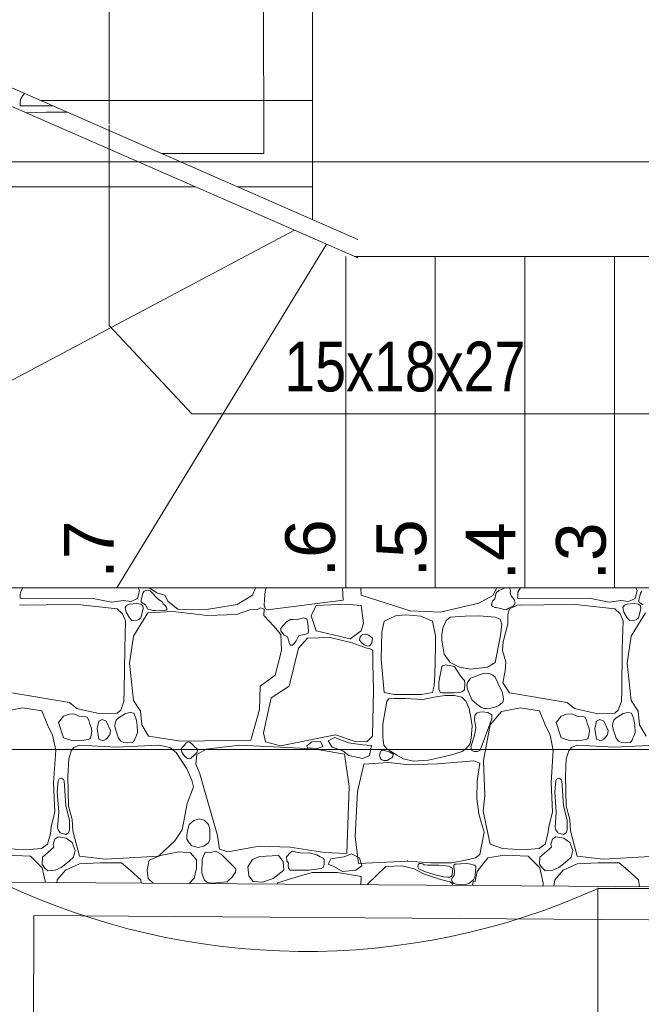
# Model space of a CAD drawing. Header units: millimetres. Extents: x -573548 to 674770, y -184010 to -47794.
# Tile 113 of 181: x 101934 to 103808, y -101024 to -98054. Entities that reach past the tile are written whole.
import ezdxf
from ezdxf.enums import TextEntityAlignment as Align

# ---------------------------------------------------------------- set-up
doc = ezdxf.new("R2010")
doc.units = ezdxf.units.MM
for name, color, linetype, lineweight in [('A.02 RZUT PIWNICY_is$0$_HATCH_Nr_pióra__18', 8, 'Continuous', 9), ('A.02 RZUT PIWNICY_is$0$PRZERYWANA_Nr_pióra__8', 8, 'Continuous', 9), ('A.02 RZUT PIWNICY_is$0$SCHODY_Nr_pióra__1', 8, 'Continuous', 9), ('A.02 RZUT PIWNICY_is$0$strop_cieniej_Nr_pióra__1', 8, 'Continuous', 9), ('A.02 RZUT PIWNICY_is$0$strop_Nr_pióra__1', 8, 'Continuous', 9), ('A.02 RZUT PIWNICY_is$0$Structural - Bearing_Nr_pióra__21', 8, 'Continuous', 9), ('A.02 RZUT PIWNICY_is$0$Structural - Grid', 8, 'Continuous', 9), ('A.02 RZUT PIWNICY_is$0$Structural - Grid_Nr_pióra__17', 8, 'Continuous', 9)]:
    doc.layers.add(name, color=color, linetype=linetype, lineweight=lineweight)
doc.styles.add('A.02 RZUT PIWNICY_is$0$STYL_AUTOMATYCZNY_1', font='arial.ttf')
doc.styles.add('A.02 RZUT PIWNICY_is$0$STYL_AUTOMATYCZNY_4', font='arial.ttf', dxfattribs={"width": 0.8})

# ---------------------------------------------------------------- blocks, each defined once
blk = doc.blocks.new('*X106')
at = {"layer": 'A.02 RZUT PIWNICY_is$0$_HATCH_Nr_pióra__18'}
for p, q in [((102506.4, -98294.8), (102505.5, -98305.3)), ((102513.9, -98282.3), (102506.4, -98294.8)), ((102518.9, -98276.4), (102513.9, -98282.3)), ((102505.5, -98305.3), (102505.4, -98313.4)), ((102505.4, -98313.4), (102509.7, -98314.1)), ((102509.7, -98314.1), (102604.5, -98313.9)), ((102584.4, -98333.1), (102524.4, -98334.6)), ((102647.7, -98332.8), (102584.4, -98333.1)), ((102506.4, -99780.5), (102505.5, -99791)), ((102513.9, -99767.9), (102506.4, -99780.5)), ((102514, -99767.8), (102513.9, -99767.9)), ((102859.4, -99799.7), (102866, -99777)), ((102866, -99777), (102861.8, -99767.8)), ((102875.6, -99784.1), (102870.4, -99804.6)), ((102879.3, -99777.9), (102875.6, -99784.1)), ((102889.4, -99774.3), (102879.3, -99777.9)), ((102898.1, -99777), (102889.4, -99774.3)), ((102894.3, -99767.8), (102917.6, -99783.2)), ((102922.4, -99802.5), (102898.1, -99777)), ((102917.6, -99783.2), (102942.3, -99789.8)), ((103206.5, -99789.8), (103215.6, -99767.8)), ((103244.2, -99777.7), (103242.4, -99802.9)), ((103247, -99767.8), (103244.2, -99777.7)), ((103479.6, -99805.1), (103477.4, -99767.8)), ((103533.3, -99790.2), (103532.4, -99767.8)), ((103942, -99770), (103930.8, -99790.6)), ((103941.1, -99783.2), (103937, -99801.3)), ((103948.9, -99775.9), (103941.1, -99783.2)), ((103942.3, -99767.8), (103942, -99770)), ((103960.7, -99770.6), (103948.9, -99775.9)), ((103967.3, -99767.8), (103960.7, -99770.6)), ((103983.9, -99775.3), (103980.7, -99767.8)), ((103983.3, -99783.2), (103983.9, -99775.3)), ((103986.2, -99791.4), (103983.3, -99783.2)), ((104006.4, -99780.5), (104005.5, -99791)), ((104013.9, -99767.9), (104006.4, -99780.5)), ((104014, -99767.8), (104013.9, -99767.9)), ((104359.4, -99799.7), (104366, -99777)), ((104366, -99777), (104361.8, -99767.8)), ((104375.6, -99784.1), (104370.4, -99804.6)), ((104379.3, -99777.9), (104375.6, -99784.1)), ((102505.5, -99791), (102505.4, -99799.1)), ((102505.4, -99799.1), (102509.7, -99799.7)), ((102509.7, -99799.7), (102721.1, -99799.3)), ((102584.4, -99818.7), (102520.5, -99820.4)), ((102679.8, -99818.3), (102584.4, -99818.7)), ((102798.7, -99831.5), (102679.8, -99818.3)), ((102721.1, -99799.3), (102780.9, -99810.9)), ((102780.9, -99810.9), (102816.4, -99805.9)), ((102816.4, -99805.9), (102840, -99808.4)), ((102835.8, -99816.6), (102827.3, -99820)), ((102856.8, -99814.5), (102835.8, -99816.6)), ((102840, -99808.4), (102859.4, -99799.7)), ((102869.3, -99816.6), (102856.8, -99814.5)), ((102875.3, -99822.3), (102869.3, -99816.6)), ((102870.4, -99804.6), (102870.7, -99809.7)), ((102870.7, -99809.7), (102873.9, -99812.6)), ((102873.9, -99812.6), (102884, -99818.7)), ((102884, -99818.7), (102890.5, -99832.1)), ((102927.5, -99806.3), (102922.4, -99802.5)), ((102934.7, -99810.9), (102927.5, -99806.3)), ((102937.2, -99815.5), (102934.7, -99810.9)), ((102942.4, -99819.9), (102937.2, -99815.5)), ((102942.3, -99789.8), (102951.8, -99809.2)), ((102951.8, -99809.2), (102981.1, -99831.9)), ((103067.8, -99832.7), (103160.3, -99818.3)), ((103160.3, -99818.3), (103206.5, -99789.8)), ((103242.4, -99802.9), (103241.5, -99820.7)), ((103251.5, -99833.6), (103479.6, -99805.1)), ((103486.6, -99817.3), (103397.7, -99820.7)), ((103533.9, -99820.7), (103486.6, -99817.3)), ((103681.6, -99836.8), (103533.3, -99790.2)), ((103888.3, -99814.2), (103772, -99841.3)), ((103930.8, -99790.6), (103888.3, -99814.2)), ((103929.1, -99807.6), (103926.8, -99818.7)), ((103926.8, -99818.7), (103930, -99824)), ((103937, -99801.3), (103929.1, -99807.6)), ((103994.9, -99803), (103986.2, -99791.4)), ((103992.5, -99822.4), (103995.4, -99818.1)), ((103997.4, -99813.4), (103994.9, -99803)), ((103995.4, -99818.1), (103997.4, -99813.4)), ((104005.5, -99791), (104005.4, -99799.1)), ((104005.4, -99799.1), (104009.7, -99799.7)), ((104009.7, -99799.7), (104221.1, -99799.3)), ((104084.4, -99818.7), (104020.5, -99820.4)), ((104179.8, -99818.3), (104084.4, -99818.7)), ((104298.7, -99831.5), (104179.8, -99818.3)), ((104221.1, -99799.3), (104280.9, -99810.9)), ((104280.9, -99810.9), (104316.4, -99805.9)), ((104316.4, -99805.9), (104340, -99808.4)), ((104335.8, -99816.6), (104327.3, -99820)), ((104356.8, -99814.5), (104335.8, -99816.6)), ((104340, -99808.4), (104359.4, -99799.7)), ((104369.3, -99816.6), (104356.8, -99814.5)), ((104375.3, -99822.3), (104369.3, -99816.6)), ((104370.4, -99804.6), (104370.7, -99809.7)), ((104370.7, -99809.7), (104373.9, -99812.6)), ((104373.9, -99812.6), (104384, -99818.7)), ((102515, -99819.4), (102503.5, -99820.1)), ((102520.5, -99820.4), (102515, -99819.4)), ((102814.6, -99845.6), (102798.7, -99831.5)), ((102823.1, -99867.2), (102814.6, -99845.6)), ((102827.3, -99820), (102822.7, -99826.7)), ((102822.7, -99826.7), (102825.6, -99840.8)), ((102825.6, -99840.8), (102835.8, -99857.9)), ((102869.3, -99857.9), (102876.8, -99831.3)), ((102890.7, -99843.1), (102869.3, -99877.4)), ((102876.8, -99831.3), (102875.3, -99822.3)), ((102890.5, -99832.1), (102899.8, -99834)), ((102965.9, -99838.9), (102890.7, -99843.1)), ((102899.8, -99834), (102905.4, -99836.3)), ((102905.4, -99836.3), (102913.6, -99835.8)), ((102913.6, -99835.8), (102945.9, -99834.9)), ((102946.1, -99825.2), (102942.4, -99819.9)), ((102945.9, -99834.9), (102948.3, -99832.9)), ((102948.2, -99829.7), (102946.1, -99825.2)), ((102948.3, -99832.9), (102948.2, -99829.7)), ((103070.7, -99850.9), (102965.9, -99838.9)), ((102981.1, -99831.9), (103067.8, -99832.7)), ((103157.8, -99848), (103070.7, -99850.9)), ((103201.2, -99833.2), (103157.8, -99848)), ((103222.9, -99831.7), (103201.2, -99833.2)), ((103230.3, -99827.9), (103222.9, -99831.7)), ((103240.9, -99832.4), (103230.3, -99827.9)), ((103240.4, -99850.9), (103240.9, -99832.4)), ((103241.5, -99820.7), (103244.4, -99830)), ((103244.4, -99830), (103251.5, -99833.6)), ((103397.7, -99820.7), (103383.3, -99852.3)), ((103540.6, -99874.3), (103533.9, -99820.7)), ((103772, -99841.3), (103681.6, -99836.8)), ((103930, -99824), (103932.2, -99824.7)), ((103932.2, -99824.7), (103936.7, -99826.9)), ((103936.7, -99826.9), (103941.1, -99827.4)), ((103941.1, -99827.4), (103970.8, -99834)), ((103970.8, -99834), (103977.4, -99829.1)), ((103976.1, -99848.1), (103975.6, -99876.6)), ((103980.8, -99831.5), (103976.1, -99848.1)), ((103977.4, -99829.1), (103983.3, -99827.4)), ((104003.5, -99820.1), (103980.8, -99831.5)), ((103983.3, -99827.4), (103992.5, -99822.4)), ((104015, -99819.4), (104003.5, -99820.1)), ((104020.5, -99820.4), (104015, -99819.4)), ((104314.6, -99845.6), (104298.7, -99831.5)), ((104323.1, -99867.2), (104314.6, -99845.6)), ((104327.3, -99820), (104322.7, -99826.7)), ((104322.7, -99826.7), (104325.6, -99840.8)), ((104325.6, -99840.8), (104335.8, -99857.9)), ((104369.3, -99857.9), (104376.8, -99831.3)), ((104390.7, -99843.1), (104369.3, -99877.4)), ((104376.8, -99831.3), (104375.3, -99822.3)), ((102820.9, -99951.4), (102823.1, -99867.2)), ((102835.8, -99857.9), (102842.6, -99865.7)), ((102842.6, -99865.7), (102853.4, -99866.8)), ((102869.3, -99877.4), (102847.8, -99913.7)), ((102853.4, -99866.8), (102863.5, -99863.6)), ((102863.5, -99863.6), (102869.3, -99857.9)), ((103270.9, -99883.5), (103240.4, -99850.9)), ((103308.5, -99870.6), (103297.3, -99881.8)), ((103320.6, -99863), (103308.5, -99870.6)), ((103328.4, -99862.8), (103320.6, -99863)), ((103337.8, -99863.7), (103328.4, -99862.8)), ((103360.2, -99857.9), (103337.8, -99863.7)), ((103369.5, -99861.1), (103360.2, -99857.9)), ((103373.2, -99875), (103369.5, -99861.1)), ((103374.7, -99897.6), (103373.2, -99875)), ((103383.3, -99852.3), (103397.7, -99897.4)), ((103533.9, -99897.4), (103540.6, -99874.3)), ((103602.8, -99868.2), (103595.6, -99901.8)), ((103636.7, -99852.3), (103602.8, -99868.2)), ((103667.1, -99848.8), (103636.7, -99852.3)), ((103713.4, -99853.4), (103667.1, -99848.8)), ((103749, -99868.2), (103713.4, -99853.4)), ((103757.7, -99912.8), (103749, -99868.2)), ((103789.5, -99866.1), (103780.3, -99888.9)), ((103801.9, -99856.4), (103789.5, -99866.1)), ((103846.8, -99853.4), (103801.9, -99856.4)), ((103889, -99852), (103846.8, -99853.4)), ((103937.7, -99856.4), (103889, -99852)), ((103952.2, -99861.8), (103937.7, -99856.4)), ((103957.4, -99877.1), (103952.2, -99861.8)), ((103953.4, -99911.4), (103957.4, -99877.1)), ((103975.6, -99876.6), (103961.9, -99930.2)), ((104320.9, -99951.4), (104323.1, -99867.2)), ((104335.8, -99857.9), (104342.6, -99865.7)), ((104342.6, -99865.7), (104353.4, -99866.8)), ((104369.3, -99877.4), (104347.8, -99913.7)), ((104353.4, -99866.8), (104363.5, -99863.6)), ((104363.5, -99863.6), (104369.3, -99857.9)), ((103291.6, -99908.7), (103270.9, -99883.5)), ((103297.3, -99881.8), (103291.5, -99890.4)), ((103291.5, -99890.4), (103291.6, -99897.4)), ((103291.6, -99897.4), (103301.4, -99910.1)), ((103363.8, -99908.8), (103374.3, -99904.5)), ((103374.3, -99904.5), (103374.7, -99897.6)), ((103397.7, -99897.4), (103500.8, -99921.9)), ((103500.8, -99921.9), (103533.9, -99897.4)), ((103537.7, -99908.9), (103547.7, -99907.7)), ((103547.7, -99907.7), (103556.9, -99910.9)), ((103595.6, -99901.8), (103594, -99982.7)), ((103780.3, -99888.9), (103776.8, -99908.9)), ((102847.8, -99913.7), (102835.8, -99995)), ((103293.2, -99957), (103291.6, -99908.7)), ((103301.4, -99910.1), (103311.4, -99915.1)), ((103311.4, -99915.1), (103317.6, -99935.5)), ((103317.6, -99935.5), (103319.8, -99941)), ((103326.4, -99940.2), (103332.1, -99935.7)), ((103332.1, -99935.7), (103338, -99927.4)), ((103338, -99927.4), (103346.1, -99911.8)), ((103371.6, -99919.4), (103345.2, -99949.2)), ((103346.1, -99911.8), (103363.8, -99908.8)), ((103440.2, -99917), (103371.6, -99919.4)), ((103506.2, -99933.9), (103440.2, -99917)), ((103550.8, -99949.2), (103506.2, -99933.9)), ((103528.7, -99925.3), (103530.4, -99915.5)), ((103533.9, -99931.6), (103528.7, -99925.3)), ((103530.4, -99915.5), (103537.7, -99908.9)), ((103543, -99939.3), (103533.9, -99931.6)), ((103556.9, -99910.9), (103568, -99919.4)), ((103566.1, -99933.6), (103561.8, -99939.9)), ((103568, -99919.4), (103566.1, -99933.6)), ((103757.4, -99945.8), (103757.7, -99912.8)), ((103776.8, -99908.9), (103777.1, -99925.9)), ((103777.1, -99925.9), (103783.9, -99967.8)), ((103937.7, -99993), (103953.4, -99911.4)), ((103961.9, -99930.2), (103960.2, -99956.2)), ((104347.8, -99913.7), (104335.8, -99995)), ((102819.6, -100076.9), (102820.9, -99951.4)), ((103274.6, -100030.9), (103293.2, -99957)), ((103345.2, -99949.2), (103316.3, -100063.9)), ((103319.8, -99941), (103326.4, -99940.2)), ((103554.2, -99943.3), (103543, -99939.3)), ((103564.2, -99952.9), (103550.8, -99949.2)), ((103559.2, -99942.7), (103554.2, -99943.3)), ((103561.8, -99939.9), (103559.2, -99942.7)), ((103568.4, -99957.9), (103564.2, -99952.9)), ((103568.6, -99962), (103568.4, -99957.9)), ((103569, -99995.8), (103568.6, -99962)), ((103756.2, -100029.5), (103757.4, -99945.8)), ((103960.2, -99956.2), (103969.3, -99991.3)), ((104319.6, -100076.9), (104320.9, -99951.4)), ((102835.8, -99995), (102847.4, -100107.7)), ((103570.6, -100075.5), (103569, -99995.8)), ((103594, -99982.7), (103602.8, -100083)), ((103783.9, -99967.8), (103801.9, -99993)), ((103801.9, -99993), (103830.1, -100007.3)), ((103914.3, -100006.8), (103937.7, -99993)), ((103969.3, -99991.3), (103967.9, -100018.5)), ((104335.8, -99995), (104347.4, -100107.7)), ((103777.1, -100004.9), (103768.3, -100052.2)), ((103780.3, -100002.8), (103777.1, -100004.9)), ((103788.8, -100000.4), (103780.3, -100002.8)), ((103814.8, -100004.9), (103788.8, -100000.4)), ((103832.6, -100031.7), (103814.8, -100004.9)), ((103830.1, -100007.3), (103864.1, -100012.7)), ((103901.6, -100025.9), (103863.2, -100040)), ((103864.1, -100012.7), (103914.3, -100006.8)), ((103914.2, -100025.4), (103901.6, -100025.9)), ((103922.2, -100027.3), (103914.2, -100025.4)), ((103967.9, -100018.5), (103960.6, -100054.4)), ((103228.8, -100064.7), (103274.6, -100030.9)), ((103753.7, -100062.9), (103756.2, -100029.5)), ((103768.3, -100052.2), (103768, -100072.5)), ((103840.2, -100042.4), (103832.6, -100031.7)), ((103844.8, -100047.6), (103840.2, -100042.4)), ((103846.3, -100057.6), (103844.8, -100047.6)), ((103854.3, -100053.4), (103852.3, -100062.5)), ((103863.2, -100040), (103854.3, -100053.4)), ((103930.6, -100031), (103922.2, -100027.3)), ((103937.5, -100036.7), (103930.6, -100031)), ((103960, -100084.3), (103937.5, -100036.7)), ((103960.6, -100054.4), (103980.8, -100084.1)), ((102480.8, -100084.1), (102654.2, -100113.6)), ((102818.8, -100110.5), (102819.6, -100076.9)), ((103227.2, -100134.5), (103228.8, -100064.7)), ((103316.3, -100063.9), (103262.7, -100099.8)), ((103568.1, -100214.6), (103570.6, -100075.5)), ((103602.8, -100083), (103633.2, -100089.8)), ((103715.8, -100089.1), (103749, -100083)), ((103749, -100083), (103753.7, -100062.9)), ((103768, -100072.5), (103770.6, -100079.5)), ((103770.6, -100079.5), (103772.2, -100083.5)), ((103772.2, -100083.5), (103777.1, -100084.3)), ((103777.1, -100084.3), (103814.8, -100084.3)), ((103814.8, -100084.3), (103830.4, -100083)), ((103830.4, -100083), (103837.6, -100081.2)), ((103837.6, -100081.2), (103843, -100077.3)), ((103843, -100077.3), (103845, -100074)), ((103845, -100074), (103846.3, -100057.6)), ((103852.3, -100062.5), (103853.9, -100073.6)), ((103853.9, -100073.6), (103867.7, -100105.6)), ((103962.9, -100102.5), (103960, -100084.3)), ((103980.8, -100084.1), (104154.2, -100113.6)), ((104318.8, -100110.5), (104319.6, -100076.9)), ((102654.2, -100113.6), (102677.1, -100131.8)), ((102808.8, -100136.7), (102818.8, -100110.5)), ((102847.4, -100107.7), (102868.9, -100139.5)), ((103262.7, -100099.8), (103239.1, -100205.1)), ((103610.6, -100109.2), (103598.6, -100178.9)), ((103616.9, -100102.2), (103610.6, -100109.2)), ((103631.9, -100101.7), (103616.9, -100102.2)), ((103666.7, -100101.1), (103631.9, -100101.7)), ((103633.2, -100089.8), (103675.6, -100089.2)), ((103719.7, -100104.4), (103666.7, -100101.1)), ((103675.6, -100089.2), (103715.8, -100089.1)), ((103753, -100097.1), (103719.7, -100104.4)), ((103786.9, -100092.4), (103753, -100097.1)), ((103815.4, -100092.9), (103786.9, -100092.4)), ((103837.4, -100097.8), (103815.4, -100092.9)), ((103849.3, -100109.2), (103837.4, -100097.8)), ((103859.1, -100131.9), (103849.3, -100109.2)), ((103867.7, -100105.6), (103882.4, -100118.3)), ((103948.9, -100122.9), (103959, -100114.7)), ((103959, -100114.7), (103961.8, -100110.3)), ((103961.8, -100110.3), (103962.9, -100102.5)), ((104154.2, -100113.6), (104177.1, -100131.8)), ((104308.8, -100136.7), (104318.8, -100110.5)), ((104347.4, -100107.7), (104368.9, -100139.5)), ((102514.3, -100130), (102456.5, -100140.7)), ((102571.2, -100139), (102514.3, -100130)), ((102588.2, -100181.1), (102571.2, -100139)), ((102677.1, -100131.8), (102706.8, -100138.8)), ((102706.8, -100138.8), (102743.5, -100147.1)), ((102743.5, -100147.1), (102798.7, -100145.2)), ((102798.7, -100145.2), (102808.8, -100136.7)), ((102837.8, -100144), (102823.2, -100147.2)), ((102848.1, -100145.4), (102837.8, -100144)), ((102852.3, -100155.6), (102848.1, -100145.4)), ((102868.9, -100139.5), (102873, -100181.1)), ((103201.2, -100227), (103227.2, -100134.5)), ((103864.7, -100158.6), (103859.1, -100131.9)), ((103890.5, -100142.3), (103881.7, -100145.9)), ((103882.4, -100118.3), (103894, -100127.3)), ((103898.4, -100141.3), (103890.5, -100142.3)), ((103894, -100127.3), (103905.3, -100131.5)), ((103916, -100143.2), (103898.4, -100141.3)), ((103905.3, -100131.5), (103912.3, -100132)), ((103912.3, -100132), (103924.4, -100131.1)), ((103927.3, -100150.7), (103916, -100143.2)), ((103956.5, -100140.7), (103922.2, -100181.1)), ((103924.4, -100131.1), (103937, -100128.1)), ((103937, -100128.1), (103948.9, -100122.9)), ((104014.3, -100130), (103956.5, -100140.7)), ((104071.2, -100139), (104014.3, -100130)), ((104088.2, -100181.1), (104071.2, -100139)), ((104177.1, -100131.8), (104206.8, -100138.8)), ((104206.8, -100138.8), (104243.5, -100147.1)), ((104243.5, -100147.1), (104298.7, -100145.2)), ((104298.7, -100145.2), (104308.8, -100136.7)), ((104337.8, -100144), (104323.2, -100147.2)), ((104348.1, -100145.4), (104337.8, -100144)), ((104352.3, -100155.6), (104348.1, -100145.4)), ((104368.9, -100139.5), (104373, -100181.1)), ((102636.5, -100154.3), (102621.2, -100173.7)), ((102621.2, -100173.7), (102636.5, -100220)), ((102654.1, -100148.3), (102636.5, -100154.3)), ((102667.4, -100147.3), (102654.1, -100148.3)), ((102670.3, -100148.6), (102667.4, -100147.3)), ((102683.5, -100154.3), (102670.3, -100148.6)), ((102705.1, -100156.8), (102683.5, -100154.3)), ((102709.1, -100158.9), (102705.1, -100156.8)), ((102713, -100168), (102709.1, -100158.9)), ((102714.5, -100175.8), (102713, -100168)), ((102743, -100170), (102737.6, -100191.9)), ((102753.1, -100164.6), (102743, -100170)), ((102764.8, -100170), (102753.1, -100164.6)), ((102778, -100198.1), (102764.8, -100170)), ((102795.2, -100166.8), (102792.6, -100175.7)), ((102802, -100159.7), (102795.2, -100166.8)), ((102823.2, -100147.2), (102802, -100159.7)), ((102855.3, -100163.3), (102852.3, -100155.6)), ((102858.8, -100182.1), (102855.3, -100163.3)), ((103867.8, -100183.9), (103864.7, -100158.6)), ((103876.5, -100153.1), (103875.4, -100165.9)), ((103875.4, -100165.9), (103879.2, -100189.2)), ((103881.7, -100145.9), (103876.5, -100153.1)), ((103892.5, -100257.5), (103927.1, -100162.4)), ((103927.1, -100162.4), (103927.8, -100155.4)), ((103927.8, -100155.4), (103927.3, -100150.7)), ((104136.5, -100154.3), (104121.2, -100173.7)), ((104121.2, -100173.7), (104136.5, -100220)), ((104154.1, -100148.3), (104136.5, -100154.3)), ((104167.4, -100147.3), (104154.1, -100148.3)), ((104170.3, -100148.6), (104167.4, -100147.3)), ((104183.5, -100154.3), (104170.3, -100148.6)), ((104205.1, -100156.8), (104183.5, -100154.3)), ((104209.1, -100158.9), (104205.1, -100156.8)), ((104213, -100168), (104209.1, -100158.9)), ((104214.5, -100175.8), (104213, -100168)), ((104243, -100170), (104237.6, -100191.9)), ((104253.1, -100164.6), (104243, -100170)), ((104264.8, -100170), (104253.1, -100164.6)), ((104278, -100198.1), (104264.8, -100170)), ((104295.2, -100166.8), (104292.6, -100175.7)), ((104302, -100159.7), (104295.2, -100166.8)), ((104323.2, -100147.2), (104302, -100159.7)), ((104355.3, -100163.3), (104352.3, -100155.6)), ((104358.8, -100182.1), (104355.3, -100163.3)), ((102603.4, -100212.1), (102588.2, -100181.1)), ((102719.7, -100189.3), (102714.5, -100175.8)), ((102722.3, -100199.3), (102719.7, -100189.3)), ((102720.1, -100213.3), (102722.3, -100199.3)), ((102737.6, -100191.9), (102743, -100223.7)), ((102776, -100211.3), (102778, -100198.1)), ((102792.6, -100175.7), (102791.3, -100184.5)), ((102791.3, -100184.5), (102792.9, -100194.4)), ((102792.9, -100194.4), (102802, -100221.6)), ((102856, -100215.2), (102859.8, -100204.3)), ((102859.8, -100204.3), (102858.8, -100182.1)), ((102873, -100181.1), (102892.4, -100215)), ((103598.6, -100178.9), (103599.1, -100218.5)), ((103865.2, -100220.8), (103867.8, -100183.9)), ((103877.3, -100201.7), (103874.7, -100215.9)), ((103879.2, -100189.2), (103877.3, -100201.7)), ((103922.2, -100181.1), (103902.8, -100288.5)), ((104103.4, -100212.1), (104088.2, -100181.1)), ((104219.7, -100189.3), (104214.5, -100175.8)), ((104222.3, -100199.3), (104219.7, -100189.3)), ((104220.1, -100213.3), (104222.3, -100199.3)), ((104237.6, -100191.9), (104243, -100223.7)), ((104276, -100211.3), (104278, -100198.1)), ((104292.6, -100175.7), (104291.3, -100184.5)), ((104291.3, -100184.5), (104292.9, -100194.4)), ((104292.9, -100194.4), (104302, -100221.6)), ((104356, -100215.2), (104359.8, -100204.3)), ((104359.8, -100204.3), (104358.8, -100182.1)), ((104373, -100181.1), (104392.4, -100215)), ((102612.9, -100257.5), (102603.4, -100212.1)), ((102636.5, -100220), (102664.5, -100229.4)), ((102664.5, -100229.4), (102698.4, -100227.4)), ((102698.4, -100227.4), (102710.3, -100225.3)), ((102710.3, -100225.3), (102716.1, -100223)), ((102716.1, -100223), (102717.8, -100220)), ((102717.8, -100220), (102720.1, -100213.3)), ((102743, -100223.7), (102756, -100229.1)), ((102756, -100229.1), (102764.8, -100223.7)), ((102764.8, -100223.7), (102776, -100211.3)), ((102802, -100221.6), (102809.7, -100229.9)), ((102809.7, -100229.9), (102818.4, -100234.6)), ((102830.8, -100234.8), (102844.5, -100234.4)), ((102844.5, -100234.4), (102847.3, -100231.1)), ((102847.3, -100231.1), (102850.3, -100227.1)), ((102850.3, -100227.1), (102852.3, -100221.6)), ((102852.3, -100221.6), (102856, -100215.2)), ((102892.4, -100215), (102991, -100230.3)), ((102991, -100230.3), (103201.2, -100227)), ((103011.8, -100232.5), (103006.5, -100234.8)), ((103017.1, -100233.6), (103011.8, -100232.5)), ((103027.8, -100241.8), (103017.1, -100233.6)), ((103239.1, -100205.1), (103245.3, -100231.9)), ((103245.3, -100231.9), (103290.7, -100244.3)), ((103290.7, -100244.3), (103455.9, -100211.3)), ((103369.5, -100244.7), (103384.7, -100232.4)), ((103384.7, -100232.4), (103411.2, -100231.4)), ((103411.2, -100231.4), (103418, -100246.2)), ((103454.3, -100219.2), (103434.2, -100229.5)), ((103434.2, -100229.5), (103446, -100248.1)), ((103495.6, -100234.9), (103454.3, -100219.2)), ((103455.9, -100211.3), (103515.3, -100231.1)), ((103515.3, -100231.1), (103550.8, -100231.9)), ((103550.8, -100231.9), (103568.1, -100214.6)), ((103599.1, -100218.5), (103602.4, -100241.8)), ((103862.6, -100238.3), (103865.2, -100220.8)), ((103874.7, -100215.9), (103864.5, -100247.3)), ((104112.9, -100257.5), (104103.4, -100212.1)), ((104136.5, -100220), (104164.5, -100229.4)), ((104164.5, -100229.4), (104198.4, -100227.4)), ((104198.4, -100227.4), (104210.3, -100225.3)), ((104210.3, -100225.3), (104216.1, -100223)), ((104216.1, -100223), (104217.8, -100220)), ((104217.8, -100220), (104220.1, -100213.3)), ((104243, -100223.7), (104256, -100229.1)), ((104256, -100229.1), (104264.8, -100223.7)), ((104264.8, -100223.7), (104276, -100211.3)), ((104302, -100221.6), (104309.7, -100229.9)), ((104309.7, -100229.9), (104318.4, -100234.6)), ((104330.8, -100234.8), (104344.5, -100234.4)), ((104344.5, -100234.4), (104347.3, -100231.1)), ((104347.3, -100231.1), (104350.3, -100227.1)), ((104350.3, -100227.1), (104352.3, -100221.6)), ((104352.3, -100221.6), (104356, -100215.2)), ((102606.7, -100356.2), (102612.9, -100257.5)), ((102659.2, -100259.2), (102652.1, -100283.9)), ((102667.8, -100249.3), (102659.2, -100259.2)), ((102684.3, -100241.8), (102667.8, -100249.3)), ((102796.6, -100248), (102684.3, -100241.8)), ((102922.4, -100241.8), (102796.6, -100248)), ((102818.4, -100234.6), (102830.8, -100234.8)), ((102956.8, -100249.3), (102922.4, -100241.8)), ((102975.8, -100264.1), (102956.8, -100249.3)), ((103008.4, -100314.1), (102975.8, -100264.1)), ((102995, -100247.9), (102991.5, -100253.4)), ((102991.5, -100253.4), (102993.3, -100263.8)), ((102993.3, -100263.8), (103001, -100274.9)), ((103001, -100241.8), (102995, -100247.9)), ((103006.5, -100234.8), (103001, -100241.8)), ((103032.4, -100248.4), (103027.8, -100241.8)), ((103027.8, -100274.9), (103039.6, -100263.4)), ((103037.3, -100250.9), (103032.4, -100248.4)), ((103040.4, -100256.2), (103037.3, -100250.9)), ((103066.2, -100253.8), (103038.5, -100270.3)), ((103039.6, -100263.4), (103040.4, -100256.2)), ((103168.1, -100241.8), (103066.2, -100253.8)), ((103350.2, -100250.9), (103168.1, -100241.8)), ((103408.4, -100256.3), (103350.2, -100250.9)), ((103371.9, -100250.1), (103369.5, -100244.7)), ((103401.9, -100252.5), (103371.9, -100250.1)), ((103418, -100246.2), (103401.9, -100252.5)), ((103483, -100269.4), (103408.4, -100256.3)), ((103446, -100248.1), (103478.9, -100258.9)), ((103478.9, -100258.9), (103496.1, -100273.6)), ((103537.8, -100240.8), (103495.6, -100234.9)), ((103565.2, -100243.7), (103537.8, -100240.8)), ((103558.9, -100273.6), (103565.2, -100243.7)), ((103591.5, -100263.5), (103588.7, -100272.7)), ((103594.3, -100258.4), (103591.5, -100263.5)), ((103601, -100257.3), (103594.3, -100258.4)), ((103620.5, -100263.5), (103601, -100257.3)), ((103602.4, -100241.8), (103610.6, -100253.3)), ((103610.6, -100253.3), (103641.2, -100272.5)), ((103629.9, -100269.6), (103620.5, -100263.5)), ((103805.8, -100271.7), (103838.3, -100261.2)), ((103838.3, -100261.2), (103849.3, -100253.3)), ((103849.3, -100253.3), (103862.6, -100238.3)), ((103864.5, -100247.3), (103866.8, -100257.9)), ((103866.8, -100257.9), (103873.9, -100261.8)), ((103873.9, -100261.8), (103884.2, -100261.2)), ((103884.2, -100261.2), (103892.5, -100257.5)), ((104106.7, -100356.2), (104112.9, -100257.5)), ((104159.2, -100259.2), (104152.1, -100283.9)), ((104167.8, -100249.3), (104159.2, -100259.2)), ((104184.3, -100241.8), (104167.8, -100249.3)), ((104296.6, -100248), (104184.3, -100241.8)), ((104422.4, -100241.8), (104296.6, -100248)), ((104318.4, -100234.6), (104330.8, -100234.8)), ((102652.1, -100283.9), (102649.3, -100335.9)), ((103001, -100274.9), (103010.3, -100282.2)), ((103010.3, -100282.2), (103015, -100283.6)), ((103015, -100283.6), (103019.9, -100282.1)), ((103019.9, -100282.1), (103023.3, -100278.6)), ((103023.3, -100278.6), (103027.8, -100274.9)), ((103038.5, -100270.3), (103035.6, -100299.6)), ((103498, -100366.5), (103483, -100269.4)), ((103496.1, -100273.6), (103539.2, -100282.5)), ((103539.2, -100282.5), (103558.9, -100273.6)), ((103588.7, -100272.7), (103591.5, -100283.7)), ((103591.5, -100283.7), (103595.5, -100286.7)), ((103595.5, -100286.7), (103602.2, -100288.2)), ((103602.2, -100288.2), (103612.1, -100288.7)), ((103612.1, -100288.7), (103620.5, -100283.7)), ((103620.5, -100283.7), (103626.6, -100280.2)), ((103626.6, -100280.2), (103629.4, -100275.6)), ((103629.4, -100275.6), (103629.9, -100269.6)), ((103641.2, -100272.5), (103661.6, -100283.7)), ((103661.6, -100283.7), (103690.1, -100290.3)), ((103690.1, -100290.3), (103736.6, -100287.7)), ((103736.6, -100287.7), (103771.5, -100279.2)), ((103873.3, -100289.3), (103764.6, -100298.8)), ((103771.5, -100279.2), (103805.8, -100271.7)), ((103891.5, -100296.1), (103873.3, -100289.3)), ((103902.8, -100288.5), (103906.9, -100393.7)), ((104152.1, -100283.9), (104149.3, -100335.9)), ((103022.8, -100347.9), (103008.4, -100314.1)), ((103035.6, -100299.6), (103047.4, -100328.9)), ((103541.8, -100299.2), (103522.4, -100382.1)), ((103616.5, -100294.6), (103541.8, -100299.2)), ((103678.7, -100301.5), (103616.5, -100294.6)), ((103764.6, -100298.8), (103678.7, -100301.5)), ((103883, -100349.6), (103891.5, -100296.1)), ((102620.4, -100349.6), (102617.3, -100383.2)), ((102623.5, -100343.7), (102620.4, -100349.6)), ((102630.1, -100341.4), (102623.5, -100343.7)), ((102636.4, -100345.6), (102630.1, -100341.4)), ((102638.1, -100349.6), (102636.4, -100345.6)), ((102643.4, -100425.3), (102638.1, -100349.6)), ((102649.3, -100335.9), (102651.3, -100426.3)), ((103028.6, -100367.7), (103022.8, -100347.9)), ((103047.4, -100328.9), (103083.1, -100455.2)), ((103882.1, -100403.8), (103883, -100349.6)), ((104120.4, -100349.6), (104117.3, -100383.2)), ((104123.5, -100343.7), (104120.4, -100349.6)), ((104130.1, -100341.4), (104123.5, -100343.7)), ((104136.4, -100345.6), (104130.1, -100341.4)), ((104138.1, -100349.6), (104136.4, -100345.6)), ((104143.4, -100425.3), (104138.1, -100349.6)), ((104149.3, -100335.9), (104151.3, -100426.3)), ((102610, -100443.7), (102606.7, -100356.2)), ((103009.6, -100418.5), (103028.6, -100367.7)), ((103490.1, -100569.2), (103498, -100366.5)), ((103522.4, -100382.1), (103515.9, -100517.7)), ((104110, -100443.7), (104106.7, -100356.2)), ((102617.3, -100383.2), (102621.9, -100444)), ((103888.5, -100449.1), (103882.1, -100403.8)), ((103906.9, -100393.7), (103901.2, -100441.2)), ((104117.3, -100383.2), (104121.9, -100444)), ((102654.7, -100468.7), (102643.4, -100425.3)), ((102651.3, -100426.3), (102662.5, -100466)), ((102993.9, -100497.8), (103009.6, -100418.5)), ((103901.2, -100441.2), (103922.2, -100541.1)), ((104154.7, -100468.7), (104143.4, -100425.3)), ((104151.3, -100426.3), (104162.5, -100466)), ((102598.9, -100488.7), (102610, -100443.7)), ((102621.9, -100444), (102618.3, -100490)), ((102654.5, -100497.8), (102654.7, -100468.7)), ((102662.5, -100466), (102664.5, -100500.2)), ((103029.4, -100469.4), (103014.8, -100481.3)), ((103046.4, -100464.5), (103029.4, -100469.4)), ((103060.2, -100468.7), (103046.4, -100464.5)), ((103073.5, -100481.3), (103060.2, -100468.7)), ((103083.1, -100455.2), (103100.4, -100514.7)), ((103895.5, -100474.4), (103888.5, -100449.1)), ((104098.9, -100488.7), (104110, -100443.7)), ((104121.9, -100444), (104118.3, -100490)), ((104154.5, -100497.8), (104154.7, -100468.7)), ((104162.5, -100466), (104164.5, -100500.2)), ((102596.8, -100510.1), (102598.9, -100488.7)), ((102618.3, -100490), (102620.4, -100497.8)), ((102620.4, -100497.8), (102626.5, -100506.3)), ((102651.6, -100507.1), (102654.5, -100497.8)), ((102664.5, -100500.2), (102684.3, -100577.4)), ((102971.6, -100531.2), (102993.9, -100497.8)), ((103010.1, -100500.8), (103008.2, -100512.9)), ((103014.8, -100481.3), (103010.1, -100500.8)), ((103077.3, -100495.7), (103073.5, -100481.3)), ((103077.8, -100511.3), (103077.3, -100495.7)), ((103904.4, -100504.4), (103895.5, -100474.4)), ((104096.8, -100510.1), (104098.9, -100488.7)), ((104118.3, -100490), (104120.4, -100497.8)), ((104120.4, -100497.8), (104126.5, -100506.3)), ((104151.6, -100507.1), (104154.5, -100497.8)), ((104164.5, -100500.2), (104184.3, -100577.4)), ((102588.2, -100541.1), (102596.8, -100510.1)), ((102610.3, -100525.5), (102607.3, -100534.5)), ((102620.4, -100519), (102610.3, -100525.5)), ((102632.7, -100520.5), (102620.4, -100519)), ((102626.5, -100506.3), (102643.1, -100511.5)), ((102644.4, -100522.3), (102632.7, -100520.5)), ((102643.1, -100511.5), (102651.6, -100507.1)), ((102662.8, -100536.2), (102644.4, -100522.3)), ((102922.4, -100577.4), (102971.6, -100531.2)), ((103008.2, -100512.9), (103008, -100525.4)), ((103008, -100525.4), (103014.8, -100536.6)), ((103073.5, -100536.6), (103077.9, -100526.3)), ((103077.9, -100526.3), (103077.8, -100511.3)), ((103100.4, -100514.7), (103106.2, -100555.6)), ((103515.9, -100517.7), (103525.9, -100599.4)), ((103891.5, -100571.7), (103904.4, -100504.4)), ((104088.2, -100541.1), (104096.8, -100510.1)), ((104110.3, -100525.5), (104107.3, -100534.5)), ((104120.4, -100519), (104110.3, -100525.5)), ((104132.7, -100520.5), (104120.4, -100519)), ((104126.5, -100506.3), (104143.1, -100511.5)), ((104144.4, -100522.3), (104132.7, -100520.5)), ((104143.1, -100511.5), (104151.6, -100507.1)), ((104162.8, -100536.2), (104144.4, -100522.3)), ((102459.4, -100553.9), (102522.1, -100557.6)), ((102522.1, -100557.6), (102570, -100553.9)), ((102570, -100553.9), (102588.2, -100541.1)), ((102607.3, -100549.8), (102572.7, -100580.5)), ((102607.3, -100534.5), (102605, -100541.6)), ((102605, -100541.6), (102607.3, -100549.8)), ((102671.7, -100559.5), (102662.8, -100536.2)), ((102667, -100579.6), (102671.7, -100559.5)), ((103014.8, -100536.6), (103023.5, -100545.9)), ((103023.5, -100545.9), (103042.1, -100550.5)), ((103042.1, -100550.5), (103059.8, -100547.1)), ((103059.8, -100547.1), (103073.5, -100536.6)), ((103106.2, -100555.6), (103132.2, -100564.2)), ((103132.2, -100564.2), (103226.3, -100546.9)), ((103226.3, -100546.9), (103320, -100550.2)), ((103320, -100550.2), (103423.7, -100565.9)), ((103922.2, -100541.1), (103959.4, -100553.9)), ((103959.4, -100553.9), (104022.1, -100557.6)), ((104022.1, -100557.6), (104070, -100553.9)), ((104070, -100553.9), (104088.2, -100541.1)), ((104107.3, -100549.8), (104072.7, -100580.5)), ((104107.3, -100534.5), (104105, -100541.6)), ((104105, -100541.6), (104107.3, -100549.8)), ((104171.7, -100559.5), (104162.8, -100536.2)), ((104167, -100579.6), (104171.7, -100559.5)), ((102465.1, -100574.1), (102537, -100577.4)), ((102537, -100577.4), (102571.9, -100612.5)), ((102572.7, -100580.5), (102571.7, -100600.9)), ((102653.7, -100592.6), (102667, -100579.6)), ((102684.3, -100577.4), (102763.2, -100585.7)), ((102763.2, -100585.7), (102922.4, -100577.4)), ((102894.9, -100589), (102888.6, -100618.9)), ((102929.1, -100575.4), (102894.9, -100589)), ((102984, -100563.8), (102929.1, -100575.4)), ((103019.1, -100566.7), (102984, -100563.8)), ((103037.7, -100588.2), (103019.1, -100566.7)), ((103037.3, -100612.9), (103037.7, -100588.2)), ((103054.4, -100586.1), (103053.8, -100628.6)), ((103063.7, -100565.4), (103054.4, -100586.1)), ((103079.9, -100566), (103063.7, -100565.4)), ((103094.3, -100562.3), (103079.9, -100566)), ((103111.6, -100570.8), (103094.3, -100562.3)), ((103154.5, -100613.8), (103111.6, -100570.8)), ((103205.7, -100586.9), (103191.9, -100609.3)), ((103227.2, -100577.8), (103205.7, -100586.9)), ((103285, -100575.4), (103227.2, -100577.8)), ((103298.6, -100593.1), (103285, -100575.4)), ((103320, -100567.1), (103308.5, -100579)), ((103308.5, -100579), (103309.5, -100590.9)), ((103309.5, -100590.9), (103314.3, -100597.9)), ((103326, -100561.5), (103320, -100567.1)), ((103339, -100564.5), (103326, -100561.5)), ((103356.8, -100567.5), (103339, -100564.5)), ((103377, -100567.1), (103356.8, -100567.5)), ((103399.9, -100573.2), (103377, -100567.1)), ((103409.7, -100578.6), (103399.9, -100573.2)), ((103419, -100583.2), (103409.7, -100578.6)), ((103422.5, -100587), (103419, -100583.2)), ((103422.6, -100595.6), (103422.5, -100587)), ((103423.7, -100565.9), (103490.1, -100569.2)), ((103434.3, -100600.9), (103442.1, -100584.6)), ((103442.1, -100584.6), (103482.4, -100578.6)), ((103482.4, -100578.6), (103504.1, -100569.6)), ((103504.1, -100569.6), (103528.2, -100581.6)), ((103528.2, -100581.6), (103536, -100606.3)), ((103806.8, -100597.2), (103848.5, -100588.9)), ((103848.5, -100588.9), (103878.8, -100581.7)), ((103878.8, -100581.7), (103891.5, -100571.7)), ((103883.7, -100623.1), (103915.2, -100582)), ((103915.2, -100582), (103965.1, -100574.1)), ((103965.1, -100574.1), (104037, -100577.4)), ((104037, -100577.4), (104071.9, -100612.5)), ((104072.7, -100580.5), (104071.7, -100600.9)), ((104153.7, -100592.6), (104167, -100579.6)), ((104184.3, -100577.4), (104263.2, -100585.7)), ((104263.2, -100585.7), (104422.4, -100577.4)), ((102571.7, -100600.9), (102578.8, -100611.9)), ((102571.9, -100612.5), (102582.2, -100656.5)), ((102578.8, -100611.9), (102588.8, -100621.3)), ((102588.8, -100621.3), (102611.7, -100619.5)), ((102611.7, -100619.5), (102629.3, -100611.4)), ((102642.2, -100619.5), (102617.1, -100648)), ((102629.3, -100611.4), (102653.7, -100592.6)), ((102684.3, -100600.1), (102642.2, -100619.5)), ((102747.1, -100596.8), (102684.3, -100600.1)), ((102811.5, -100597.2), (102747.1, -100596.8)), ((102837.1, -100619.5), (102811.5, -100597.2)), ((102869.3, -100648.4), (102837.1, -100619.5)), ((102888.6, -100618.9), (102892, -100643.9)), ((103030.1, -100643.6), (103037.3, -100612.9)), ((103156.1, -100618.1), (103154.5, -100613.8)), ((103155.1, -100625.2), (103156.1, -100618.1)), ((103191.9, -100609.3), (103194.6, -100636.1)), ((103268.9, -100644.7), (103300.9, -100619.1)), ((103300.9, -100619.1), (103298.6, -100593.1)), ((103314.3, -100597.9), (103314.1, -100605.1)), ((103314.1, -100605.1), (103315, -100613.6)), ((103315, -100613.6), (103320, -100619.1)), ((103320, -100619.1), (103377, -100619.1)), ((103377, -100619.1), (103413.3, -100614.7)), ((103413.3, -100614.7), (103419.8, -100610.3)), ((103419.8, -100610.3), (103421.7, -100602.2)), ((103421.7, -100602.2), (103422.6, -100595.6)), ((103451.7, -100608.1), (103434.3, -100600.9)), ((103477, -100623.7), (103451.7, -100608.1)), ((103517.3, -100618.9), (103477, -100623.7)), ((103536, -100606.3), (103517.3, -100618.9)), ((103525.9, -100599.4), (103673.7, -100592)), ((103608.2, -100608.6), (103552.7, -100661.4)), ((103656.8, -100605.9), (103608.2, -100608.6)), ((103693.1, -100615.7), (103656.8, -100605.9)), ((103673.7, -100592), (103744, -100597.2)), ((103721.7, -100630.4), (103693.1, -100615.7)), ((103705.4, -100602.8), (103704.3, -100609.4)), ((103704.3, -100609.4), (103707.1, -100615.7)), ((103708.3, -100599.5), (103705.4, -100602.8)), ((103707.1, -100615.7), (103725.1, -100623.2)), ((103714.3, -100598.9), (103708.3, -100599.5)), ((103718.6, -100599.8), (103714.3, -100598.9)), ((103721.9, -100601.3), (103718.6, -100599.8)), ((103723.6, -100603.2), (103721.9, -100601.3)), ((103734.4, -100604.1), (103723.6, -100603.2)), ((103767.6, -100604), (103734.4, -100604.1)), ((103744, -100597.2), (103806.8, -100597.2)), ((103788.8, -100606), (103767.6, -100604)), ((103797.2, -100607.3), (103788.8, -100606)), ((103804.9, -100611), (103797.2, -100607.3)), ((103807.9, -100613.7), (103804.9, -100611)), ((103809.8, -100617.4), (103807.9, -100613.7)), ((103809.3, -100621.7), (103809.8, -100617.4)), ((103813.3, -100604), (103812.9, -100610.3)), ((103812.9, -100610.3), (103814.8, -100620.4)), ((103816.4, -100601), (103813.3, -100604)), ((103814.8, -100620.4), (103813.8, -100635.3)), ((103820.1, -100601.4), (103816.4, -100601)), ((103833.4, -100600.5), (103820.1, -100601.4)), ((103852, -100599.6), (103833.4, -100600.5)), ((103864.2, -100600.8), (103852, -100599.6)), ((103873.3, -100604), (103864.2, -100600.8)), ((103877.3, -100604.5), (103873.3, -100604)), ((103879.3, -100609), (103877.3, -100604.5)), ((103878.7, -100624), (103879.3, -100609)), ((104071.7, -100600.9), (104078.8, -100611.9)), ((104071.9, -100612.5), (104082.6, -100658.1)), ((104078.8, -100611.9), (104088.8, -100621.3)), ((104088.8, -100621.3), (104111.7, -100619.5)), ((104111.7, -100619.5), (104129.3, -100611.4)), ((104142.2, -100619.5), (104117.1, -100648)), ((104129.3, -100611.4), (104153.7, -100592.6)), ((104184.3, -100600.1), (104142.2, -100619.5)), ((104247.1, -100596.8), (104184.3, -100600.1)), ((104311.5, -100597.2), (104247.1, -100596.8)), ((104337.1, -100619.5), (104311.5, -100597.2)), ((104369.3, -100648.4), (104337.1, -100619.5)), ((102617.1, -100648), (102616, -100656.7)), ((102870.7, -100658.5), (102869.3, -100648.4)), ((102892, -100643.9), (102907.2, -100658.8)), ((103015.7, -100659.6), (103030.1, -100643.6)), ((103053.8, -100628.6), (103061.3, -100649.5)), ((103061.3, -100649.5), (103070.9, -100656.4)), ((103130.2, -100654.3), (103136.5, -100647.3)), ((103136.4, -100647.6), (103143.4, -100641.4)), ((103143.4, -100641.4), (103150.3, -100632.1)), ((103150.3, -100632.1), (103155.1, -100625.2)), ((103194.6, -100636.1), (103207.8, -100653)), ((103236.2, -100655.9), (103268.9, -100644.7)), ((103307.7, -100649.3), (103282, -100657)), ((103347.7, -100637.7), (103307.7, -100649.3)), ((103385.7, -100626.1), (103347.7, -100637.7)), ((103424.1, -100626.1), (103385.7, -100626.1)), ((103462.5, -100626.1), (103424.1, -100626.1)), ((103533.4, -100637.9), (103462.5, -100626.1)), ((103532.3, -100663.3), (103533.4, -100637.9)), ((103755, -100641.8), (103721.7, -100630.4)), ((103725.1, -100623.2), (103750.1, -100631.3)), ((103750.1, -100631.3), (103765.2, -100635.4)), ((103773.3, -100647.4), (103755, -100641.8)), ((103765.2, -100635.4), (103774.7, -100637)), ((103793.1, -100652.7), (103773.3, -100647.4)), ((103774.7, -100637), (103782.4, -100639.5)), ((103782.4, -100639.5), (103794.9, -100640.6)), ((103794.9, -100640.6), (103800.6, -100640.2)), ((103800.6, -100640.2), (103804.9, -100638.1)), ((103804.9, -100638.1), (103807, -100635.4)), ((103809, -100641), (103806.3, -100647.7)), ((103806.3, -100647.7), (103807.7, -100654.8)), ((103807, -100635.4), (103807.8, -100631.7)), ((103807.8, -100631.7), (103808.9, -100626)), ((103808.9, -100626), (103809.3, -100621.7)), ((103813.8, -100635.3), (103809, -100641)), ((103858, -100659.7), (103872, -100648.9)), ((103872, -100648.9), (103876, -100640.6)), ((103876, -100640.6), (103878.7, -100624)), ((103877.4, -100652.9), (103883.7, -100623.1)), ((104117.1, -100648), (104114.7, -100667.4)), ((104372.2, -100669.3), (104369.3, -100648.4)), ((103070.9, -100656.4), (103083.9, -100658.8)), ((103083.9, -100658.8), (103130.2, -100654.3)), ((103207.8, -100653), (103236.2, -100655.9)), ((103282, -100657), (103280.1, -100661.5)), ((103552.7, -100661.4), (103553, -100663.4)), ((103801.6, -100654.3), (103793.1, -100652.7)), ((103808.2, -100659.7), (103801.6, -100654.3)), ((103807.7, -100654.8), (103813.3, -100659.7)), ((103809.1, -100665.2), (103808.2, -100659.7)), ((103813.3, -100659.7), (103820.7, -100661.9)), ((103820.7, -100661.9), (103832.4, -100663.1)), ((103832.4, -100663.1), (103847.8, -100662.8)), ((103847.8, -100662.8), (103858, -100659.7)), ((103869.1, -100665.7), (103870.6, -100658.1)), ((103870.6, -100658.1), (103872.4, -100653.4)), ((103872.4, -100653.4), (103877.4, -100652.9)), ((104082.6, -100658.1), (104081.8, -100664.4)), ((104081.8, -100664.4), (104082.2, -100667.2))]:
    blk.add_line(p, q, dxfattribs=at)
for p in [(103983.3, -99783.2), (102859.4, -99799.7), (104359.4, -99799.7), (103564.2, -99952.9), (102743, -100170), (104243, -100170), (102764.8, -100223.7), (104264.8, -100223.7), (103027.8, -100274.9), (103673.7, -100592)]:
    blk.add_point(p, dxfattribs=at)
blk = doc.blocks.new('A.02 RZUT PIWNICY_is$0$Wypełnienie_14_1')
at = {"layer": 'A.02 RZUT PIWNICY_is$0$_HATCH_Nr_pióra__18'}
blk.add_blockref('*X106', (0, 0), dxfattribs=at)
blk = doc.blocks.new('A.02 RZUT PIWNICY_is$0$Standardowy znacznik osi_3')
at = {"layer": 'A.02 RZUT PIWNICY_is$0$Structural - Grid_Nr_pióra__17'}
blk.add_line((2962.2, 0), (40906.6, 0), dxfattribs=at)
at = {"layer": 'A.02 RZUT PIWNICY_is$0$Structural - Grid_Nr_pióra__17', "style": 'A.02 RZUT PIWNICY_is$0$STYL_AUTOMATYCZNY_1'}
for tag, p in [('AC_MarkerText_1_0', (-250, -335)), ('AC_MarkerText_1_1', (44118.7, -335))]:
    blk.add_attdef(tag, text='', height=350, rotation=180, dxfattribs=at).set_placement(p, align=Align.TOP_CENTER)
blk = doc.blocks.new('A.02 RZUT PIWNICY_is$0$Standardowy znacznik osi_4')
at = {"layer": 'A.02 RZUT PIWNICY_is$0$Structural - Grid_Nr_pióra__17'}
blk.add_line((1000, 0), (42868.7, 0), dxfattribs=at)
at = {"layer": 'A.02 RZUT PIWNICY_is$0$Structural - Grid_Nr_pióra__17', "style": 'A.02 RZUT PIWNICY_is$0$STYL_AUTOMATYCZNY_1'}
for tag, p in [('AC_MarkerText_1_0', (-250, -335)), ('AC_MarkerText_1_1', (44118.7, -335))]:
    blk.add_attdef(tag, text='', height=350, rotation=180, dxfattribs=at).set_placement(p, align=Align.TOP_CENTER)
blk = doc.blocks.new('A.02 RZUT PIWNICY_is')
at = {"layer": 'A.02 RZUT PIWNICY_is$0$PRZERYWANA_Nr_pióra__8'}
for p, q in [((103387.3, -98297.8), (102567.8, -98297.8)), ((103161.3, -98557.8), (103387.3, -98557.8))]:
    blk.add_line(p, q, dxfattribs=at)
blk.add_lwpolyline([(102642.9, -97099.1), (102774.5, -96957.8), (102774.5, -98367.8)], dxfattribs=at)
at = {"layer": 'A.02 RZUT PIWNICY_is$0$SCHODY_Nr_pióra__1'}
for p, q in [((102195.2, -98134.5), (103523.7, -98716.6)), ((102195.2, -98190.4), (103523.7, -98772.4)), ((103033.8, -98557.8), (102287.3, -98557.8)), ((103333.1, -98688.9), (102287.3, -99243.4)), ((102797, -99767.8), (103429.1, -98731)), ((103487, -99767.8), (103487, -98767.8)), ((103757, -99767.8), (103757, -98767.8)), ((104027, -99767.8), (104027, -98767.8)), ((104297, -99767.8), (104297, -98767.8))]:
    blk.add_line(p, q, dxfattribs=at)
blk.add_lwpolyline([(104988.4, -99242.8), (103022.8, -99242.8), (102774.5, -98976.4), (102774.5, -98618.9), (102774.5, -98371.4)], dxfattribs=at)
blk.add_lwpolyline([(102540.9, -103178.9), (102542, -102719.7), (102653.8, -102719.7), (102653.8, -102516.4), (102542.5, -102516.4), (102547, -100756.5), (106537.3, -100784.5), (106537.3, -104505.5), (102541.9, -104505.5), (102543, -104078), (102210.2, -104077.8), (102210.2, -103178.7)], close=True, dxfattribs=at)
at = {"layer": 'A.02 RZUT PIWNICY_is$0$strop_cieniej_Nr_pióra__1'}
blk.add_line((104247.3, -100672.7), (104247.3, -104605.5), dxfattribs=at)
at = {"layer": 'A.02 RZUT PIWNICY_is$0$strop_Nr_pióra__1'}
blk.add_line((103387.3, -98656.8), (103387.3, -96508.9), dxfattribs=at)
blk.add_lwpolyline([(102446.5, -100655.5, 0.221415), (104247.9, -100674.4), (104607.9, -100674.4, 0.186698), (106637.3, -100685.5)], format="xyb", dxfattribs=at)
at = {"layer": 'A.02 RZUT PIWNICY_is$0$Structural - Bearing_Nr_pióra__21'}
for p, q in [((103240.6, -98457.9), (103237.3, -96508.9)), ((102933.2, -98457.9), (103240.6, -98457.9)), ((104417.3, -98767.8), (103513.1, -98767.8)), ((103559, -98767.8), (103541, -98767.8)), ((105998.4, -99767.8), (102287.3, -99767.8)), ((102447.3, -100655.5), (106637.3, -100685.5))]:
    blk.add_line(p, q, dxfattribs=at)
at = {"layer": 'A.02 RZUT PIWNICY_is$0$_HATCH_Nr_pióra__18'}
blk.add_blockref('A.02 RZUT PIWNICY_is$0$Wypełnienie_14_1', (0, 0), dxfattribs=at)
at = {"layer": 'A.02 RZUT PIWNICY_is$0$Structural - Grid', "zscale": 1000, "rotation": 180}
for name, p in [('A.02 RZUT PIWNICY_is$0$Standardowy znacznik osi_4', (121683.4, -98482.5)), ('A.02 RZUT PIWNICY_is$0$Standardowy znacznik osi_3', (121683.4, -100254.9))]:
    blk.add_blockref(name, p, dxfattribs=at)
at = {"layer": 'A.02 RZUT PIWNICY_is$0$SCHODY_Nr_pióra__1', "insert": (103665.4, -99101.3), "char_height": 150, "attachment_point": 5, "style": 'A.02 RZUT PIWNICY_is$0$STYL_AUTOMATYCZNY_4'}
blk.add_mtext('\\A1;{\\pqc;\\fArial|b0|i0|c238|p0;\\W0.800000;15x18x27}', dxfattribs=at)
at = {"layer": 'A.02 RZUT PIWNICY_is$0$SCHODY_Nr_pióra__1', "char_height": 150, "attachment_point": 5, "rotation": 90, "style": 'A.02 RZUT PIWNICY_is$0$STYL_AUTOMATYCZNY_1'}
for s, insert in [('\\A1;{\\pqc;\\fArial|b0|i0|c238|p0;\\W1.000000;.7}', (102713.1, -99652.2)), ('\\A1;{\\pqc;\\fArial|b0|i0|c238|p0;\\W1.000000;.6}', (103380.9, -99648.2)), ('\\A1;{\\pqc;\\fArial|b0|i0|c238|p0;\\W1.000000;.5}', (103655.9, -99648.2)), ('\\A1;{\\pqc;\\fArial|b0|i0|c238|p0;\\W1.000000;.4}', (103923.6, -99657.7)), ('\\A1;{\\pqc;\\fArial|b0|i0|c238|p0;\\W1.000000;.3}', (104197.1, -99657.7))]:
    blk.add_mtext(s, dxfattribs=dict(at, insert=insert))

msp = doc.modelspace()

# ---------------------------------------------------------------- block references
at = {"ltscale": 10}
msp.add_blockref('A.02 RZUT PIWNICY_is', (-570.227, 0), dxfattribs=at)

doc.saveas('drawing.dxf')
